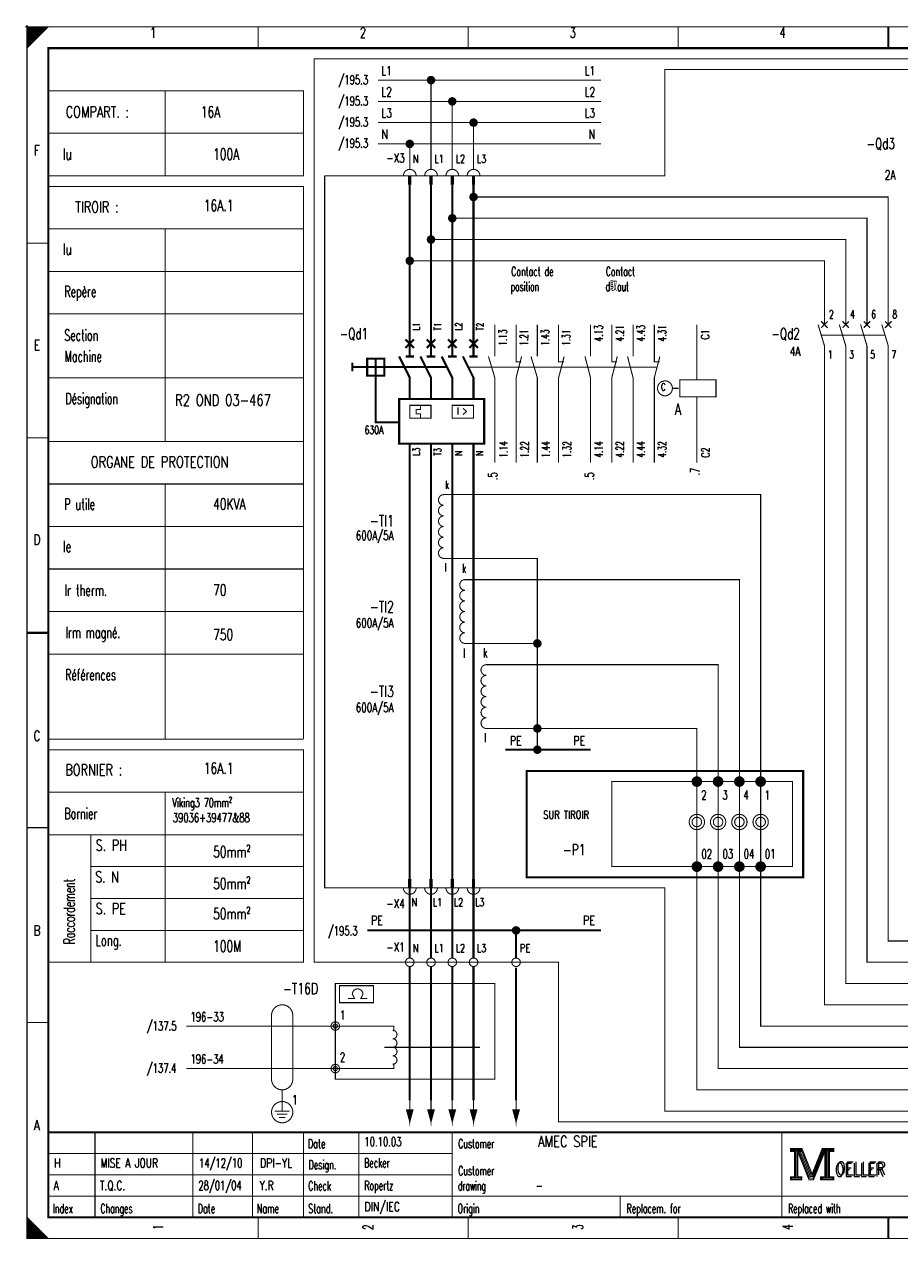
# Model space of a CAD drawing. Extents: x -1 to 405, y 0 to 286.
# Tile 1 of 2: x -1 to 205, y 0 to 286. Entities that reach past the tile are written whole.
import ezdxf
from ezdxf.enums import TextEntityAlignment as Align

# ---------------------------------------------------------------- set-up
doc = ezdxf.new("R2010")
doc.units = 0
doc.header["$MEASUREMENT"] = 0
doc.linetypes.add('GESTRICHELT', pattern=[3.75, 3, -0.75])
doc.linetypes.add('STRICH-PUNKT', pattern=[4.7, 3, -0.75, 0.2, -0.75])
doc.layers.get('0').update_dxf_attribs({"color": 9, "linetype": 'CONTINUOUS'})
doc.layers.add('0L', color=7, linetype='CONTINUOUS')
doc.layers.add('TEXTE', color=3, linetype='CONTINUOUS')
doc.styles.get("Standard").update_dxf_attribs({"font": 'romans.shx', "bigfont": 'TXT.shx'})

# ---------------------------------------------------------------- blocks, each defined once
blk = doc.blocks.new('BCIRCLE_FILLED')
at = {"color": 0, "linetype": 'Continuous', "const_width": 1, "flags": 128}
blk.add_lwpolyline([(0.5, 0, 1), (-0.5, 0, 1)], format="xyb", close=True, dxfattribs=at)

msp = doc.modelspace()

# ---------------------------------------------------------------- linework, layer by layer
at = {"color": 0}
for points, const_width in [([(-0.5, 285), (0.5, 285)], 0.25), ([(-0.5, 285), (0.5, 285)], 0.25), ([(-0.5, 285), (0.5, 285)], 0.25), ([(-0.5, 285), (0.5, 285)], 0.25), ([(-0.5, 285), (0.5, 285)], 0.25), ([(-0.5, 285), (0.5, 285)], 0.25), ([(-0.5, 285), (0.5, 285)], 0.25), ([(-0.5, 285), (0.5, 285)], 0.25), ([(-0.5, 285), (0.5, 285)], 0.25), ([(-0.5, 285), (0.5, 285)], 0.25), ([(-0.5, 285), (0.5, 285)], 0.25), ([(-0.5, 285), (0.5, 285)], 0.25), ([(-0.5, 285), (0.5, 285)], 0.25), ([(-0.5, 285), (0.5, 285)], 0.25), ([(-0.5, 285), (0.5, 285)], 0.25), ([(-0.5, 285), (0.5, 285)], 0.25), ([(-0.5, 285), (0.5, 285)], 0.25), ([(0, 285.5), (0, 284.5)], 0.25), ([(0, 285.5), (0, 284.5)], 0.25), ([(0, 285.5), (0, 284.5)], 0.25), ([(0, 285.5), (0, 284.5)], 0.25), ([(0, 285.5), (0, 284.5)], 0.25), ([(0, 285.5), (0, 284.5)], 0.25), ([(0, 285.5), (0, 284.5)], 0.25), ([(0, 285.5), (0, 284.5)], 0.25), ([(0, 285.5), (0, 284.5)], 0.25), ([(0, 285.5), (0, 284.5)], 0.25), ([(0, 285.5), (0, 284.5)], 0.25), ([(0, 285.5), (0, 284.5)], 0.25), ([(0, 285.5), (0, 284.5)], 0.25), ([(0, 285.5), (0, 284.5)], 0.25), ([(0, 285.5), (0, 284.5)], 0.25), ([(0, 285.5), (0, 284.5)], 0.25), ([(0, 285.5), (0, 284.5)], 0.25), ([(54.375, 285), (54.375, 280)], 0.25), ([(103.75, 285), (103.75, 280)], 0.25), ([(153.125, 285), (153.125, 280)], 0.25), ([(202.5, 280), (202.5, 285)], 0.5), ([(202.5, 285), (202.5, 280)], 0.25), ([(32.5, 270), (32.5, 250)], 0.25), ([(5, 260), (65, 260)], 0.25), ([(90, 250), (90, 248)], 0.25), ([(95, 250), (95, 248)], 0.25), ([(100, 250), (100, 248)], 0.25), ([(105, 250), (105, 248)], 0.25), ([(5, 237.5), (65, 237.5)], 0.25), ([(32.5, 237.5), (32.5, 187.5)], 0.25), ([(0, 234.167), (5, 234.167)], 0.25), ([(5, 227.5), (65, 227.5)], 0.25), ([(5, 217.5), (65, 217.5)], 0.25), ([(90, 215), (90, 207.5)], 0.5), ([(95, 215), (95, 207.5)], 0.5), ([(100, 215), (100, 207.5)], 0.5), ([(105, 215), (105, 207.5)], 0.5), ([(110, 207.5), (110, 215)], 0.25), ([(115, 207.5), (115, 215)], 0.25), ([(120, 207.5), (120, 215)], 0.25), ([(125, 207.5), (125, 215)], 0.25), ([(132.5, 210), (132.5, 215)], 0.25), ([(137.5, 210), (137.5, 215)], 0.25), ([(142.5, 210), (142.5, 215)], 0.25), ([(147.5, 210), (147.5, 215)], 0.25), ([(157.5, 202), (157.5, 215)], 0.25), ([(186, 215), (187.5, 210)], 0.25), ([(186.75, 215.75), (188.25, 214.25)], 0.3), ([(188, 215.5), (186.75, 214.25)], 0.3), ([(188.25, 215.75), (187.25, 214.75)], 0.3), ([(191, 215), (192.5, 210)], 0.25), ([(191.75, 215.75), (193.25, 214.25)], 0.3), ([(193.25, 215.75), (191.75, 214.25)], 0.3), ([(196, 215), (197.5, 210)], 0.25), ([(198.25, 215.75), (196.75, 214.25)], 0.3), ([(196.75, 215.75), (198.25, 214.25)], 0.3), ([(201, 215), (202.5, 210)], 0.25), ([(203.25, 215.75), (201.75, 214.25)], 0.3), ([(201.75, 215.75), (203.25, 214.25)], 0.3), ([(89, 211.5), (91, 209.5)], 0.5), ([(91, 211.5), (89, 209.5)], 0.5), ([(96, 211.5), (94, 209.5)], 0.5), ([(94, 211.5), (96, 209.5)], 0.5), ([(99, 211.5), (101, 209.5)], 0.5), ([(101, 211.5), (99, 209.5)], 0.5), ([(104, 211.5), (106, 209.5)], 0.5), ([(106, 211.5), (104, 209.5)], 0.5), ([(132.5, 207.5), (132.5, 210)], 0.25), ([(137.5, 207.5), (137.5, 210)], 0.25), ([(142.5, 207.5), (142.5, 210)], 0.25), ([(147.5, 207.5), (147.5, 210)], 0.25), ([(76.5, 206), (76.5, 204)], 0.5), ([(89, 207.5), (91, 207.5)], 0.5), ([(94, 207.5), (96, 207.5)], 0.5), ([(99, 207.5), (101, 207.5)], 0.5), ([(104, 207.5), (106, 207.5)], 0.5), ([(5, 202.5), (65, 202.5)], 0.25), ([(157.5, 198), (157.5, 182.5)], 0.25), ([(110, 195), (110, 182.5)], 0.25), ([(115, 195), (115, 182.5)], 0.25), ([(120, 195), (120, 182.5)], 0.25), ([(125, 195), (125, 182.5)], 0.25), ([(132.5, 195), (132.5, 182.5)], 0.25), ([(137.5, 195), (137.5, 182.5)], 0.25), ([(142.5, 195), (142.5, 182.5)], 0.25), ([(147.5, 195), (147.5, 182.5)], 0.25), ([(0, 188.334), (5, 188.334)], 0.25), ([(5, 187.5), (65, 187.5)], 0.25), ([(90, 187), (90, 182.5)], 0.5), ([(95, 187), (95, 182.5)], 0.5), ([(100, 187), (100, 182.5)], 0.5), ([(105, 187), (105, 182.5)], 0.5), ([(5, 177.5), (65, 177.5)], 0.25), ([(32.5, 177.5), (32.5, 117.5)], 0.25), ([(5, 167.5), (65, 167.5)], 0.25), ([(5, 157.5), (65, 157.5)], 0.25), ([(5, 147.5), (65, 147.5)], 0.25), ([(5, 142.5), (0, 142.5)], 0.5), ([(0, 142.5), (5, 142.5)], 0.25), ([(5, 137.5), (65, 137.5)], 0.25), ([(5, 117.5), (65, 117.5)], 0.25), ([(157.5, 100), (157.5, 107.5)], 0.25), ([(162.5, 100), (162.5, 107.5)], 0.25), ([(167.5, 100), (167.5, 107.5)], 0.25), ([(172.5, 100), (172.5, 107.5)], 0.25), ([(32.5, 105), (32.5, 65)], 0.25), ([(65, 105), (65, 97.5)], 0.25), ([(0, 96.667), (5, 96.667)], 0.25), ([(5, 95), (65, 95)], 0.25), ([(15, 95), (15, 65)], 0.25), ([(157.5, 96), (157.5, 87.5)], 0.25), ([(162.5, 96), (162.5, 87.5)], 0.25), ([(167.5, 96), (167.5, 87.5)], 0.25), ([(172.5, 96), (172.5, 87.5)], 0.25), ([(15, 87.5), (65, 87.5)], 0.25), ([(90, 84.5), (90, 82.5)], 0.25), ([(95, 84.5), (95, 82.5)], 0.25), ([(100, 84.5), (100, 82.5)], 0.25), ([(105, 84.5), (105, 82.5)], 0.25), ([(15, 80), (65, 80)], 0.25), ([(15, 72.5), (65, 72.5)], 0.25), ([(0, 50.834), (5, 50.834)], 0.25), ([(84, 45), (106.5, 45)], 0.25), ([(60, 31.5), (60, 30)], 0.25), ([(90, 32.5), (90, 27.5)], 0.25), ([(95, 32.5), (95, 27.5)], 0.25), ([(100, 32.5), (100, 27.5)], 0.25), ([(105, 32.5), (105, 27.5)], 0.25), ([(115, 32.5), (115, 27.5)], 0.25), ([(58.25, 30), (61.75, 30)], 0.25), ([(58.75, 29.25), (61.25, 29.25)], 0.25), ([(59.25, 28.5), (60.75, 28.5)], 0.25), ([(400, 25), (5, 25)], 0.5), ([(16, 5), (16, 25)], 0.25), ([(39, 5), (39, 25)], 0.25), ([(53, 5), (53, 25)], 0.25), ([(65, 25), (65, 5)], 0.25), ([(78, 25), (78, 5)], 0.25), ([(100, 25), (100, 5)], 0.25), ([(177.5, 25), (177.5, 5)], 0.25), ([(5, 20), (100, 20)], 0.25), ([(181.5, 20.5), (184, 14.2)], 0.25), ([(184.7, 14.9), (187, 20.6)], 0.25), ([(5, 15), (100, 15)], 0.25), ([(184, 14.2), (184.6, 14.2)], 0.25), ([(5, 10), (220, 10)], 0.25), ([(139.5, 10), (139.5, 5)], 0.25), ([(54.375, 0), (54.375, 5)], 0.25), ([(103.75, 0), (103.75, 5)], 0.25), ([(153.125, 0), (153.125, 5)], 0.25), ([(202.5, 5), (202.5, 0)], 0.5), ([(202.5, 0), (202.5, 5)], 0.25), ([(4.75, 0), (4.75, 0.25)], 0.25)]:
    msp.add_lwpolyline(points, dxfattribs=dict(at, const_width=const_width))
at = {"color": 0, "flags": 128}
for points, const_width in [([(0, 142.5), (0, 285), (405, 285), (405, 0), (0, 0), (0, 142.5)], 0.25), ([(0, 285), (5, 285), (0, 280), (0, 285)], 0.25), ([(0.25, 285), (0.25, 280.25), (0.5, 280.5), (0.5, 285), (0.75, 285), (0.75, 280.75), (1, 281), (1, 285), (1.25, 285), (1.25, 281.25), (1.5, 281.5), (1.5, 285), (1.75, 285), (1.75, 281.75), (2, 282)], 0.25), ([(2, 282), (2, 285), (2.25, 285), (2.25, 282.25), (2.5, 282.5), (2.5, 285), (2.75, 285), (2.75, 282.75), (3, 283), (3, 285), (3.25, 285), (3.25, 283.25), (3.5, 283.5), (3.5, 285), (3.75, 285)], 0.25), ([(3.75, 285), (3.75, 283.75), (4, 284), (4, 285), (4.25, 285), (4.25, 284.25), (4.5, 284.5), (4.5, 285), (4.75, 285), (4.75, 284.75)], 0.25), ([(135, 272.5), (82.5, 272.5)], 0.25), ([(95, 251.5), (95, 272.5)], 0.25), ([(5, 270), (65, 270), (65, 250), (5, 250)], 0.25), ([(135, 267.5), (82.5, 267.5)], 0.25), ([(100, 251.5), (100, 267.5)], 0.25), ([(135, 262.5), (82.5, 262.5)], 0.25), ([(105, 251.5), (105, 262.5)], 0.25), ([(135, 257.5), (82.5, 257.5)], 0.25), ([(90, 251.5), (90, 257.5)], 0.25), ([(5, 247.5), (65, 247.5), (65, 117.5)], 0.25), ([(90, 215), (90, 248)], 0.5), ([(95, 215), (95, 248)], 0.5), ([(100, 215), (100, 248)], 0.5), ([(105, 215), (105, 248)], 0.5), ([(202.5, 215), (202.5, 245), (105, 245)], 0.25), ([(197.5, 215), (197.5, 240), (100, 240)], 0.25), ([(192.5, 215), (192.5, 235), (95, 235)], 0.25), ([(187.5, 215), (187.5, 230), (90, 230)], 0.25), ([(335.5, 55), (187.5, 55), (187.5, 210)], 0.25), ([(335.5, 60), (192.5, 60), (192.5, 210)], 0.25), ([(335.5, 65), (197.5, 65), (197.5, 210)], 0.25), ([(335.5, 70), (202.5, 70), (202.5, 210)], 0.25), ([(82, 207), (82, 203), (82, 205), (80, 205), (84, 205)], 0.5), ([(87.5, 207.5), (90, 202.5), (90, 197.5)], 0.5), ([(92.5, 207.5), (95, 202.5), (95, 197.5)], 0.5), ([(97.5, 207.5), (100, 202.5), (100, 197.5)], 0.5), ([(102.5, 207.5), (105, 202.5), (105, 197.5)], 0.5), ([(108.5, 207.5), (110, 202.5), (110, 195)], 0.25), ([(116.3, 207.5), (115, 202.5), (115, 195)], 0.25), ([(115, 207.5), (115, 206.25), (116.25, 206.25)], 0.25), ([(118.5, 207.5), (120, 202.5), (120, 195)], 0.25), ([(126.3, 207.5), (125, 202.5), (125, 195)], 0.25), ([(125, 207.5), (125, 206.25), (126.25, 206.25)], 0.25), ([(131.2, 207.5), (132.5, 202.5), (132.5, 195)], 0.25), ([(137.5, 207.5), (137.5, 206.25), (138.75, 206.25)], 0.25), ([(138.8, 207.5), (137.5, 202.5), (137.5, 195)], 0.25), ([(141.2, 207.5), (142.5, 202.5), (142.5, 195)], 0.25), ([(147.5, 207.5), (147.5, 206.25), (148.75, 206.25)], 0.25), ([(148.8, 207.5), (147.5, 202.5), (147.5, 195)], 0.25), ([(87.5, 197.5), (107.5, 197.5), (107.5, 187), (87.5, 187), (87.5, 197.5), (88, 197.5)], 0.5), ([(92.5, 196), (92.5, 195), (91.5, 195), (91.5, 194), (92.5, 194), (92.5, 193)], 0.25), ([(90, 84.5), (90, 182.5)], 0.5), ([(95, 84.5), (95, 182.5)], 0.5), ([(100, 84.5), (100, 182.5)], 0.5), ([(105, 84.5), (105, 182.5)], 0.5), ([(335.5, 50), (172.5, 50), (172.5, 175), (98, 175)], 0.25), ([(120, 140), (120, 160), (98, 160)], 0.25), ([(335.5, 45), (167.5, 45), (167.5, 155), (103, 155)], 0.25), ([(120, 120), (120, 140), (103, 140)], 0.25), ([(335.5, 40), (162.5, 40), (162.5, 135), (108, 135)], 0.25), ([(120, 115), (120, 120), (108, 120)], 0.25), ([(335.5, 35), (157.5, 35), (157.5, 120), (120, 120)], 0.25), ([(5, 115), (65, 115), (65, 105), (5, 105)], 0.25), ([(65, 97.5), (65, 65), (5, 65)], 0.25), ([(90, 66), (90, 81)], 0.5), ([(95, 66), (95, 81)], 0.5), ([(100, 66), (100, 81)], 0.5), ([(105, 66), (105, 81)], 0.5), ([(73.5, 57.5), (73.5, 59.5), (81.5, 59.5), (81.5, 55.5), (73.5, 55.5), (73.5, 57.5)], 0.25), ([(76.5, 57.5), (77, 56.5), (75.5, 56.5)], 0.25), ([(79, 57.5), (78.5, 56.5), (80, 56.5)], 0.25), ([(72.5, 50), (37.5, 50)], 0.25), ([(86.25, 48.75), (86.25, 50), (72.5, 50)], 0.25), ([(72.5, 40), (37.5, 40)], 0.25), ([(86.25, 41.25), (86.25, 40), (72.5, 40)], 0.25), ([(60, 30), (60, 35)], 0.25), ([(90, 27.5), (90.75, 30.25), (89.25, 30.25), (90, 27.5), (90.5, 30.25), (90.25, 30.25), (90, 27.5), (89.75, 30.25), (89.5, 30.25), (90, 27.5)], 0.25), ([(95, 27.5), (95.75, 30.25), (94.25, 30.25), (95, 27.5), (95.5, 30.25), (95.25, 30.25), (95, 27.5), (94.75, 30.25), (94.5, 30.25), (95, 27.5)], 0.25), ([(100, 27.5), (100.75, 30.25), (99.25, 30.25), (100, 27.5), (100.5, 30.25), (100.25, 30.25), (100, 27.5), (99.75, 30.25), (99.5, 30.25), (100, 27.5)], 0.25), ([(105, 27.5), (105.75, 30.25), (104.25, 30.25), (105, 27.5), (105.5, 30.25), (105.25, 30.25), (105, 27.5), (104.75, 30.25), (104.5, 30.25), (105, 27.5)], 0.25), ([(115, 27.5), (115.75, 30.25), (114.25, 30.25), (115, 27.5), (115.5, 30.25), (115.25, 30.25), (115, 27.5), (114.75, 30.25), (114.5, 30.25), (115, 27.5)], 0.25), ([(179.5, 21.2), (179.5, 20.5), (180.5, 20.5), (180.5, 14.5), (179.5, 14.5), (179.5, 13.8), (182.2, 13.8), (182.2, 14.5), (181.2, 14.5), (181.2, 20.5), (182.2, 20.5), (182.2, 21.2), (179.5, 21.2)], 0.25), ([(180.7, 20.7), (180.7, 14.3), (181, 14.3), (181, 20.7)], 0.25), ([(181.2, 20.5), (183.9, 13.8), (184.9, 13.8), (187.6, 20.5)], 0.25), ([(181.8, 20.5), (184.2, 14.6), (184.6, 14.6)], 0.25), ([(182.2, 21.2), (184.6, 15.2), (187, 21.2)], 0.25), ([(182.2, 20.5), (184.4, 14.9), (184.7, 14.9)], 0.25), ([(184.6, 14.2), (184.9, 14.2), (187.4, 20.5)], 0.25), ([(184.6, 14.6), (184.8, 14.6), (187.2, 20.5)], 0.25), ([(187.6, 20.5), (187.6, 14.5), (186.6, 14.5), (186.6, 13.8), (187.1, 13.8)], 0.25), ([(187, 21.2), (187, 20.5), (188, 20.5), (188, 14.5), (187, 14.5), (187, 13.8), (189.7, 13.8), (189.7, 14.5), (188.7, 14.5), (188.7, 20.5), (189.7, 20.5), (189.7, 21.2), (187, 21.2)], 0.25), ([(187.8, 20.7), (187.8, 14.3), (188.3, 14.3), (188.3, 20.7), (188.5, 20.7), (188.5, 14.3)], 0.25), ([(0, 5), (0, 0), (5, 0), (0, 5), (0.25, 4.75), (0.25, 0), (0.5, 0), (0.5, 4.5), (0.75, 4.25), (0.75, 0), (1, 0), (1, 4), (1.25, 3.75), (1.25, 0), (1.5, 0)], 0.25), ([(1.5, 0), (1.5, 3.5), (1.75, 3.25), (1.75, 0), (2, 0), (2, 3), (2.25, 2.75), (2.25, 0), (2.5, 0), (2.5, 2.5), (2.75, 2.25), (2.75, 0), (3, 0), (3, 2), (3.25, 1.75)], 0.25), ([(3.25, 1.75), (3.25, 0), (3.5, 0), (3.5, 1.5), (3.75, 1.25), (3.75, 0), (4, 0), (4, 1), (4.25, 0.75), (4.25, 0), (4.5, 0), (4.5, 0.5), (4.75, 0.25)], 0.25)]:
    msp.add_lwpolyline(points, dxfattribs=dict(at, const_width=const_width))
for points, const_width in [([(0, 285), (405, 285), (405, 0), (0, 0)], 0.25), ([(5, 280), (400, 280), (400, 5), (5, 5)], 0.5), ([(5, 280), (400, 280), (400, 5), (5, 5)], 0.25), ([(89.75, 250), (90.25, 250), (90.25, 248), (89.75, 248)], 0.25), ([(94.75, 250), (95.25, 250), (95.25, 248), (94.75, 248)], 0.25), ([(99.75, 250), (100.25, 250), (100.25, 248), (99.75, 248)], 0.25), ([(104.75, 250), (105.25, 250), (105.25, 248), (104.75, 248)], 0.25), ([(80, 203), (84, 203), (84, 207), (80, 207)], 0.5), ([(153.5, 202), (162, 202), (162, 198), (153.5, 198)], 0.25), ([(90, 196), (95, 196), (95, 193), (90, 193)], 0.25), ([(100, 196), (105, 196), (105, 193), (100, 193)], 0.25), ([(180, 87.5), (137.5, 87.5), (137.5, 107.5), (180, 107.5)], 0.25), ([(89.75, 82.5), (90.25, 82.5), (90.25, 84.5), (89.75, 84.5)], 0.25), ([(94.75, 82.5), (95.25, 82.5), (95.25, 84.5), (94.75, 84.5)], 0.25), ([(99.75, 82.5), (100.25, 82.5), (100.25, 84.5), (99.75, 84.5)], 0.25), ([(104.75, 82.5), (105.25, 82.5), (105.25, 84.5), (104.75, 84.5)], 0.25), ([(179.7, 21), (182, 21), (182, 20.7), (179.7, 20.7)], 0.25), ([(187.2, 21), (189.5, 21), (189.5, 20.7), (187.2, 20.7)], 0.25), ([(179.7, 14.3), (182, 14.3), (182, 14), (179.7, 14)], 0.25), ([(186.8, 14.3), (189.5, 14.3), (189.5, 14), (186.8, 14)], 0.25)]:
    msp.add_lwpolyline(points, close=True, dxfattribs=dict(at, const_width=const_width))
at = {"color": 0, "linetype": 'GESTRICHELT', "flags": 128}
for points, const_width in [([(67.5, 277.5), (350, 277.5), (350, 27.5), (125, 27.5), (125, 65), (67.5, 65), (67.5, 277.5)], 0.25), ([(70, 250), (150, 250), (150, 275), (337.5, 275), (337.5, 225)], 0.25), ([(337.5, 192.5), (337.5, 30), (150, 30), (150, 82.5), (70, 82.5), (70, 250)], 0.25), ([(82, 203), (82, 192), (87.5, 192)], 0.5), ([(90, 32.5), (90, 64)], 0.5), ([(95, 32.5), (95, 64)], 0.5), ([(100, 32.5), (100, 64)], 0.5), ([(105, 32.5), (105, 64)], 0.5)]:
    msp.add_lwpolyline(points, dxfattribs=dict(at, const_width=const_width))
at = {"color": 0, "const_width": 0.25, "flags": 128}
for points in [[(91.5, 250, 1), (88.5, 250, 1)], [(96.5, 250, 1), (93.5, 250, 1)], [(101.5, 250, 1), (98.5, 250, 1)], [(106.5, 250, 1), (103.5, 250, 1)], [(98, 175, 1), (98, 172.5, 1)], [(98, 172.5, 1), (98, 170, 1)], [(98, 170, 1), (98, 167.5, 1)], [(98, 167.5, 1), (98, 165, 1)], [(98, 165, 1), (98, 162.5, 1)], [(98, 162.5, 1), (98, 160, 1)], [(103, 155, 1), (103, 152.5, 1)], [(103, 152.5, 1), (103, 150, 1)], [(103, 150, 1), (103, 147.5, 1)], [(103, 147.5, 1), (103, 145, 1)], [(103, 145, 1), (103, 142.5, 1)], [(103, 142.5, 1), (103, 140, 1)], [(108, 135, 1), (108, 132.5, 1)], [(108, 132.5, 1), (108, 130, 1)], [(108, 130, 1), (108, 127.5, 1)], [(108, 127.5, 1), (108, 125, 1)], [(108, 125, 1), (108, 122.5, 1)], [(108, 122.5, 1), (108, 120, 1)], [(88.5, 82.5, 1), (91.5, 82.5, 1)], [(93.5, 82.5, 1), (96.5, 82.5, 1)], [(98.5, 82.5, 1), (101.5, 82.5, 1)], [(103.5, 82.5, 1), (106.5, 82.5, 1)], [(79, 57.5, 1), (76.5, 57.5, 1)], [(86, 47, 1), (86, 49, 1)], [(86, 45, 1), (86, 47, 1)], [(86, 43, 1), (86, 45, 1)], [(86, 41, 1), (86, 43, 1)]]:
    msp.add_lwpolyline(points, format="xyb", dxfattribs=at)
at = {"color": 0, "linetype": 'GESTRICHELT'}
for points, const_width in [([(186.75, 212.5), (201.75, 212.5)], 0.25), ([(80, 205), (76.5, 205)], 0.5), ([(84, 205), (98.5, 205)], 0.5), ([(103.5, 205), (125.5, 205)], 0.25), ([(125.5, 205), (128, 205)], 0.25), ([(148, 205), (127.5, 205)], 0.25), ([(151.75, 200), (153.25, 200)], 0.25), ([(57.5, 52.5), (57.5, 37.5)], 0.25), ([(62.5, 52.5), (62.5, 37.5)], 0.25)]:
    msp.add_lwpolyline(points, dxfattribs=dict(at, const_width=const_width))
at = {"color": 0, "flags": 128}
for points, const_width in [([(151.75, 200, 1), (148.25, 200, 1)], 0.25), ([(158.5, 107.5, 1), (156.5, 107.5, 1)], 0.5), ([(163.5, 107.5, 1), (161.5, 107.5, 1)], 0.5), ([(168.5, 107.5, 1), (166.5, 107.5, 1)], 0.5), ([(173.5, 107.5, 1), (171.5, 107.5, 1)], 0.5), ([(158, 107.5, 1), (157, 107.5, 1)], 0.5), ([(157.75, 107.5, 1), (157.25, 107.5, 1)], 0.5), ([(163, 107.5, 1), (162, 107.5, 1)], 0.5), ([(162.75, 107.5, 1), (162.25, 107.5, 1)], 0.5), ([(168, 107.5, 1), (167, 107.5, 1)], 0.5), ([(167.75, 107.5, 1), (167.25, 107.5, 1)], 0.5), ([(173, 107.5, 1), (172, 107.5, 1)], 0.5), ([(172.75, 107.5, 1), (172.25, 107.5, 1)], 0.5), ([(159.3, 98, 1), (155.7, 98, 1)], 0.25), ([(158.612, 98, 1), (156.388, 98, 1)], 0.25), ([(164.3, 98, 1), (160.7, 98, 1)], 0.25), ([(163.612, 98, 1), (161.388, 98, 1)], 0.25), ([(169.3, 98, 1), (165.7, 98, 1)], 0.25), ([(168.612, 98, 1), (166.388, 98, 1)], 0.25), ([(174.3, 98, 1), (170.7, 98, 1)], 0.25), ([(173.612, 98, 1), (171.388, 98, 1)], 0.25), ([(158.5, 87.5, 1), (156.5, 87.5, 1)], 0.5), ([(163.5, 87.5, 1), (161.5, 87.5, 1)], 0.5), ([(168.5, 87.5, 1), (166.5, 87.5, 1)], 0.5), ([(173.5, 87.5, 1), (171.5, 87.5, 1)], 0.5), ([(158, 87.5, 1), (157, 87.5, 1)], 0.5), ([(157.75, 87.5, 1), (157.25, 87.5, 1)], 0.5), ([(163, 87.5, 1), (162, 87.5, 1)], 0.5), ([(162.75, 87.5, 1), (162.25, 87.5, 1)], 0.5), ([(168, 87.5, 1), (167, 87.5, 1)], 0.5), ([(167.75, 87.5, 1), (167.25, 87.5, 1)], 0.5), ([(173, 87.5, 1), (172, 87.5, 1)], 0.5), ([(172.75, 87.5, 1), (172.25, 87.5, 1)], 0.5), ([(91, 65, 1), (89, 65, 1)], 0.25), ([(96, 65, 1), (94, 65, 1)], 0.25), ([(101, 65, 1), (99, 65, 1)], 0.25), ([(106, 65, 1), (104, 65, 1)], 0.25), ([(116, 65, 1), (114, 65, 1)], 0.25), ([(73.5, 50, 1), (71.5, 50, 1)], 0.25), ([(73, 50, 1), (72, 50, 1)], 0.25), ([(73.5, 40, 1), (71.5, 40, 1)], 0.25), ([(73, 40, 1), (72, 40, 1)], 0.25), ([(62.5, 29.75, 1), (57.5, 29.75, 1)], 0.25)]:
    msp.add_lwpolyline(points, format="xyb", close=True, dxfattribs=dict(at, const_width=const_width))
at = {"color": 0, "linetype": 'STRICH-PUNKT', "const_width": 0.5, "flags": 128}
for points in [[(132.5, 115), (112.5, 115)], [(135, 72.5), (80, 72.5)], [(115, 66), (115, 72.5)]]:
    msp.add_lwpolyline(points, dxfattribs=at)
msp.add_lwpolyline([(117.5, 110), (182.5, 110), (182.5, 85), (117.5, 85)], close=True, dxfattribs=at)
at = {"color": 0, "linetype": 'STRICH-PUNKT', "const_width": 0.5}
msp.add_lwpolyline([(115, 63.75), (115, 32.5)], dxfattribs=at)
at = {"color": 0, "linetype": 'GESTRICHELT', "const_width": 0.25, "flags": 128}
msp.add_lwpolyline([(72.5, 60), (110, 60), (110, 37.5), (72.5, 37.5)], close=True, dxfattribs=at)
for points in [[(62.5, 52.5, 1), (57.5, 52.5, 1)], [(57.5, 37.5, 1), (62.5, 37.5, 1)]]:
    msp.add_lwpolyline(points, format="xyb", dxfattribs=at)
at = {"layer": '0L', "color": 0}
for points in [[(89.75, 82.45), (90.25, 82.45), (89.75, 81.05), (90.25, 81.05)], [(94.75, 82.45), (95.25, 82.45), (94.75, 81.05), (95.25, 81.05)], [(99.75, 82.45), (100.25, 82.45), (99.75, 81.05), (100.25, 81.05)], [(104.75, 82.45), (105.25, 82.45), (104.75, 81.05), (105.25, 81.05)]]:
    msp.add_solid(points, dxfattribs=at)

# ---------------------------------------------------------------- block references
at = {"color": 0}
for p in [(95, 272.5), (100, 267.5), (105, 262.5), (90, 257.5), (105, 245), (100, 240), (95, 235), (90, 230), (120, 140), (120, 120), (120, 120), (120, 115), (115, 72.5)]:
    msp.add_blockref('BCIRCLE_FILLED', p, dxfattribs=at)

# ---------------------------------------------------------------- texts
for s, height, width, p in [('1', 2.38125, 0.672, (29.654421, 284.858032)), ('2', 2.38125, 0.672, (78.988169, 284.858032)), ('3', 2.38125, 0.672, (128.321918, 284.858032)), ('4', 2.38125, 0.672, (177.655666, 284.858032)), ('F', 2.38125, 0.76, (2.325654, 257.174346)), ('E', 2.38125, 0.76, (2.325654, 211.389788)), ('C', 1.666875, 0.76, (149.617061, 201.16812)), ('D', 2.38125, 0.76, (2.325654, 165.60523)), ('l', 2.143125, 0.6, (102.767746, 138.77335)), ('C', 2.38125, 0.76, (2.325654, 119.465753)), ('l', 2.143125, 0.6, (107.736613, 118.897883)), ('-P1', 2.619375, 0.709333, (128.676837, 92.775841)), ('B', 2.38125, 0.76, (2.325654, 73.681196)), ('A', 2.38125, 0.76, (2.325654, 27.896638))]:
    msp.add_text(s, height=height, dxfattribs=dict(at, width=width)).set_placement(p, align=Align.TOP_CENTER)
for s, height, width, p in [('L1', 2.143125, 0.716, (83.346575, 275.772105)), ('L2', 2.143125, 0.716, (83.346575, 270.803238)), ('COMPART. :', 2.619375, 0.7408, (9.11703, 266.331258)), ('16A', 2.619375, 0.701333, (40.892933, 266.331258)), ('L3', 2.143125, 0.716, (83.346575, 265.834371)), ('N', 2.143125, 0.76, (83.321731, 260.865504)), ('Iu', 2.619375, 0.68, (8.471077, 256.393524)), ('100A', 2.619375, 0.694, (43.806818, 256.393524)), ('TIROIR :', 2.619375, 0.744, (11.35302, 243.971357)), ('16A.1', 2.619375, 0.701333, (41.602771, 244.326276)), ('Iu', 2.619375, 0.68, (8.471077, 234.033624)), ('Contact de', 2.143125, 0.6256, (113.862516, 228.56787)), ('Contact', 2.143125, 0.622857, (136.098194, 228.56787)), ('Repère', 2.619375, 0.626667, (8.781631, 224.09589)), ('position', 2.143125, 0.6, (113.738294, 225.01868)), ('d馭aut', 2.143125, 0.6, (136.023661, 225.01868)), ('Section', 2.619375, 0.622857, (8.806476, 213.803238)), ('Machine', 2.619375, 0.622857, (8.868587, 208.834371)), ('1', 1.905, 0.672, (188.352927, 208.905355)), ('3', 1.905, 0.672, (193.321793, 208.905355)), ('5', 1.905, 0.672, (198.29066, 208.905355)), ('7', 1.905, 0.672, (203.259527, 208.905355)), ('Désignation', 2.619375, 0.614545, (9.054919, 198.896638)), ('R2 OND 03-467', 2.619375, 0.76, (34.82867, 198.541719)), ('I >', 1.666875, 0.717333, (101.092528, 195.489415)), ('ORGANE DE PROTECTION', 2.619375, 0.7536, (14.96787, 183.990037)), ('P utile', 2.619375, 0.636571, (8.744365, 174.052304)), ('40KVA', 2.619375, 0.694, (43.806818, 174.09749)), ('Ie', 2.619375, 0.68, (8.471077, 164.11457)), ('l', 1.905, 0.6, (98.178643, 158.861768)), ('Ir therm.', 2.619375, 0.639111, (8.843742, 153.821918)), ('70', 2.619375, 0.694, (43.806818, 153.875678)), ('Irm magné.', 2.619375, 0.632, (9.067341, 143.884184)), ('750', 2.619375, 0.694, (43.806818, 143.380814)), ('Références', 2.619375, 0.616, (9.00523, 133.946451)), ('PE', 2.143125, 0.76, (113.539539, 118.188045)), ('PE', 2.143125, 0.76, (128.446139, 118.188045)), ('BORNIER :', 2.619375, 0.745778, (9.00523, 111.58655)), ('16A.1', 2.619375, 0.701333, (41.602771, 111.941469)), ('Viking3 70mm²', 2.143125, 0.643692, (34.179639, 103.636364)), ('2', 2.143125, 0.672, (158.539726, 105.410959)), ('3', 2.143125, 0.672, (163.508593, 105.410959)), ('4', 2.143125, 0.672, (168.47746, 105.410959)), ('1', 2.143125, 0.672, (173.446326, 105.410959)), ('Bornier', 2.619375, 0.622857, (8.781631, 101.293898)), ('39036+39477&88', 2.143125, 0.675429, (34.279016, 100.087173)), ('SUR TIROIR', 1.905, 0.7536, (121.377927, 100.655044)), ('S. PH', 2.619375, 0.7344, (16.147976, 93.840598)), ('50mm²', 2.619375, 0.694, (43.806818, 92.277268)), ('02', 2.143125, 0.672, (158.589415, 91.569116)), ('03', 2.143125, 0.672, (163.558281, 91.569116)), ('04', 2.143125, 0.672, (168.527148, 91.569116)), ('01', 2.143125, 0.672, (173.496015, 91.569116)), ('S. N', 2.619375, 0.728, (16.061021, 86.387298)), ('50mm²', 2.619375, 0.694, (43.806818, 84.824667)), ('N', 1.905, 0.76, (90.40769, 80.069738)), ('L1', 1.905, 0.716, (95.413823, 80.069738)), ('L2', 1.905, 0.716, (100.38269, 80.069738)), ('L3', 1.905, 0.716, (105.351557, 80.069738)), ('S. PE', 2.619375, 0.7344, (16.147976, 78.933998)), ('50mm²', 2.619375, 0.694, (43.806818, 77.726953)), ('PE', 2.143125, 0.76, (80.886986, 75.952677)), ('Long.', 2.619375, 0.6512, (16.147976, 71.480697)), ('100M', 2.619375, 0.694, (43.806818, 70.09691)), ('196-33', 2.143125, 0.676, (38.458188, 53.237858)), ('196-34', 2.143125, 0.676, (38.458188, 43.300125)), ('1', 2.143125, 0.672, (62.356663, 33.71731)), ('Date', 2.143125, 0.64, (66.054919, 23.424658)), ('Customer', 2.143125, 0.62, (101.403082, 23.424658)), ('Design.', 2.143125, 0.636571, (66.191563, 18.455791)), ('OELLER', 3.095625, 0.76, (189.964259, 17.745953)), ('OELLER', 3.095625, 0.76, (189.964259, 17.745953)), ('OELLER', 3.095625, 0.76, (190.319178, 18.100872)), ('Customer', 2.143125, 0.62, (101.403082, 17.036115)), ('Check', 2.143125, 0.632, (66.11703, 13.486924)), ('drawing', 2.143125, 0.6, (101.328549, 13.486924)), ('Index', 2.143125, 0.632, (6.086021, 8.163138)), ('Changes', 2.143125, 0.622857, (17.262422, 8.163138)), ('Date', 2.143125, 0.64, (40.145828, 8.163138)), ('Name', 2.143125, 0.64, (54.03736, 8.163138)), ('Stand.', 2.143125, 0.642667, (66.11703, 8.163138)), ('Origin', 2.143125, 0.626667, (101.266438, 8.163138)), ('Replacem. for', 2.143125, 0.627077, (140.973007, 8.163138)), ('Replaced with', 2.143125, 0.619692, (178.949346, 8.163138))]:
    msp.add_text(s, height=height, dxfattribs=dict(at, width=width)).set_placement(p, align=Align.TOP_LEFT)
for s, height, width, p in [('L1', 2.143125, 0.716, (133.57472, 275.772105)), ('/195.3', 2.143125, 0.68, (80.230386, 273.64259)), ('/195.3', 2.143125, 0.68, (80.230386, 268.673724)), ('L2', 2.143125, 0.716, (133.57472, 270.803238)), ('L3', 2.143125, 0.716, (133.57472, 265.834371)), ('/195.3', 2.143125, 0.68, (80.230386, 263.704857)), ('N', 2.143125, 0.76, (133.592466, 260.865504)), ('/195.3', 2.143125, 0.68, (80.230386, 258.73599)), ('-Qd3', 2.619375, 0.682, (204.070517, 258.877958)), ('2A', 2.143125, 0.716, (204.194738, 251.28269)), ('-Qd1', 2.619375, 0.682, (80.203767, 214.158157)), ('-Qd2', 2.619375, 0.682, (181.710616, 214.158157)), ('4A', 2.143125, 0.716, (181.834838, 209.757161)), ('A', 2.619375, 0.76, (153.813979, 196.412204)), ('630A', 1.905, 0.694, (83.806196, 191.159402)), ('-TI1', 2.619375, 0.722, (86.272883, 170.148194)), ('600A/5A', 2.143125, 0.700571, (86.193026, 166.457036)), ('-TI2', 2.619375, 0.722, (86.272883, 149.917808)), ('600A/5A', 2.143125, 0.700571, (86.193026, 145.871731)), ('-TI3', 2.619375, 0.722, (86.272883, 130.042341)), ('600A/5A', 2.143125, 0.700571, (86.193026, 125.996264)), ('-X4', 2.143125, 0.709333, (88.819427, 79.856787)), ('PE', 2.143125, 0.76, (133.556974, 75.952677)), ('/195.3', 2.143125, 0.68, (77.745953, 73.468244)), ('-T16D', 2.619375, 0.712, (68.4382, 60.123288)), ('/137.5', 2.143125, 0.68, (35.155666, 51.108344)), ('/137.4', 2.143125, 0.68, (35.155666, 41.17061))]:
    msp.add_text(s, height=height, dxfattribs=dict(at, width=width)).set_placement(p, align=Align.TOP_RIGHT)
at = {"color": 0, "width": 0.709333}
for s, p in [('-X3', (88.819427, 252.489415)), ('-X1', (88.819427, 66.86675))]:
    msp.add_text(s, height=2.143125, dxfattribs=at).set_placement(p, align=Align.BOTTOM_RIGHT)
at = {"color": 0}
for s, height, width, p in [('N', 1.905, 0.76, (90.682752, 252.446824)), ('L1', 1.905, 0.716, (95.853923, 252.446824)), ('L2', 1.905, 0.716, (100.82279, 252.446824)), ('L3', 1.905, 0.716, (105.791656, 252.446824)), ('2', 1.905, 0.672, (188.572976, 215.890162)), ('4', 1.905, 0.672, (193.541843, 215.890162)), ('6', 1.905, 0.672, (198.51071, 215.890162)), ('8', 1.905, 0.672, (203.479577, 215.890162)), ('k', 1.905, 0.6, (98.356102, 175.784309)), ('N', 1.905, 0.76, (90.682752, 66.824159)), ('L1', 1.905, 0.716, (95.853923, 66.824159)), ('L2', 1.905, 0.716, (100.82279, 66.824159)), ('L3', 1.905, 0.716, (105.791656, 66.824159)), ('PE', 1.905, 0.76, (115.864259, 66.824159)), ('1', 2.143125, 0.672, (73.579203, 50.895392)), ('2', 2.143125, 0.672, (73.579203, 40.957659)), ('10.10.03', 2.143125, 0.678, (79.33599, 21.082192)), ('AMEC SPIE', 2.619375, 0.752889, (120.157005, 20.769863)), ('Becker', 2.143125, 0.626667, (79.273879, 16.113325)), ('A', 2.143125, 0.76, (6.212017, 10.789539)), ('T.Q.C.', 2.143125, 0.728, (17.163045, 10.789539)), ('28/01/04', 2.143125, 0.678, (40.294894, 10.789539)), ('Y.R', 2.143125, 0.738667, (54.665567, 10.789539)), ('Ropertz', 2.143125, 0.622857, (79.323568, 10.789539)), ('-', 2.143125, 0.696, (119.651245, 10.789539)), ('DIN/IEC', 2.143125, 0.750857, (79.348412, 5.820672))]:
    msp.add_text(s, height=height, dxfattribs=dict(at, width=width)).set_placement(p, align=Align.BOTTOM_LEFT)
for s, height, width, p in [('L1', 1.666875, 0.716, (92.904545, 213.615915)), ('T1', 1.666875, 0.716, (97.885834, 213.615915)), ('L2', 1.666875, 0.716, (102.842279, 213.615915)), ('T2', 1.666875, 0.716, (107.823568, 213.615915)), ('L3', 1.666875, 0.716, (92.904545, 184.157633)), ('T3', 1.666875, 0.716, (97.885834, 184.157633)), ('N', 1.666875, 0.76, (102.817435, 184.157633)), ('N', 1.666875, 0.76, (107.786301, 184.157633)), ('Raccordement', 2.619375, 0.613333, (12.043337, 69.239348))]:
    msp.add_text(s, height=height, rotation=90, dxfattribs=dict(at, width=width)).set_placement(p, align=Align.BOTTOM_LEFT)
for s, height, width, p in [('1.13', 1.905, 0.678, (110.930884, 213.874222)), ('1.21', 1.905, 0.678, (115.899751, 213.874222)), ('1.43', 1.905, 0.678, (120.868618, 213.874222)), ('1.31', 1.905, 0.678, (125.837484, 213.874222)), ('C1', 1.905, 0.716, (158.490037, 213.874222)), ('.5', 2.143125, 0.684, (108.446451, 180.298879)), ('.5', 2.143125, 0.684, (108.446451, 180.298879)), ('.5', 2.143125, 0.684, (131.16127, 180.298879)), ('.5', 2.143125, 0.684, (131.16127, 180.298879)), ('.7', 2.143125, 0.684, (156.005604, 181.363636)), ('.7', 2.143125, 0.684, (156.005604, 181.363636))]:
    msp.add_text(s, height=height, rotation=90, dxfattribs=dict(at, width=width)).set_placement(p, align=Align.TOP_RIGHT)
for s, width, p in [('4.13', 0.678, (133.464695, 211.034869)), ('4.21', 0.678, (138.433562, 211.034869)), ('4.43', 0.678, (143.402428, 211.034869)), ('4.31', 0.678, (148.371295, 211.034869)), ('1.14', 0.678, (111.104795, 183.706102)), ('1.22', 0.678, (116.073661, 183.706102)), ('1.44', 0.678, (121.042528, 183.706102)), ('1.32', 0.678, (126.011395, 183.706102)), ('4.14', 0.678, (133.464695, 183.706102)), ('4.22', 0.678, (138.433562, 183.706102)), ('4.44', 0.678, (143.402428, 183.706102)), ('4.32', 0.678, (148.371295, 183.706102)), ('C2', 0.716, (158.601837, 183.706102))]:
    msp.add_text(s, height=1.905, rotation=90, dxfattribs=dict(at, width=width)).set_placement(p, align=Align.TOP_LEFT)
at = {"color": 0, "width": 0.6}
for p in [(102.767746, 155.951432), (107.736613, 136.075965)]:
    msp.add_text('k', height=2.143125, dxfattribs=at).set_placement(p, align=Align.BOTTOM_CENTER)
at = {"color": 0, "width": 0.672}
for s, p in [('1', (29.654421, 2.697385)), ('2', (78.988169, 2.697385)), ('3', (128.321918, 2.697385)), ('4', (177.655666, 2.697385))]:
    msp.add_text(s, height=2.38125, rotation=90, dxfattribs=at).set_placement(p, align=Align.TOP_CENTER)
at = {"layer": 'TEXTE'}
for s, width, p in [('H', 0.76, (6.355008, 16.071243)), ('MISE A JOUR', 0.728, (17.306036, 16.071243)), ('14/12/10', 0.678, (40.437885, 16.071243)), ('DPI-YL', 0.738667, (54.808558, 16.071243))]:
    msp.add_text(s, height=2.143125, dxfattribs=dict(at, width=width)).set_placement(p, align=Align.BOTTOM_LEFT)

doc.saveas('drawing.dxf')
